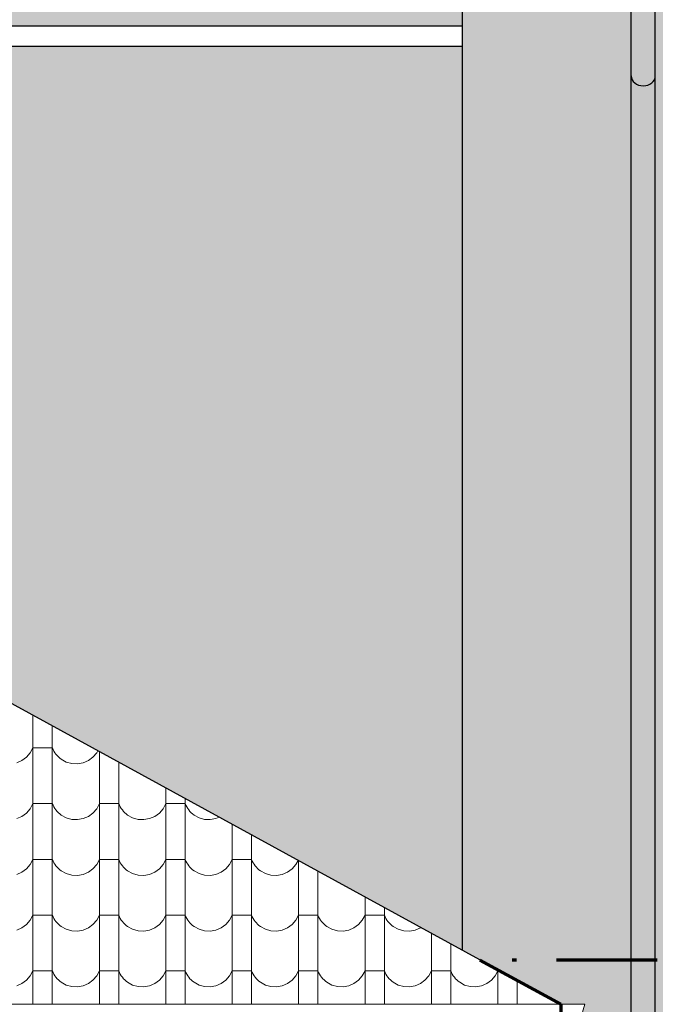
# Model space of a CAD drawing. Header units: millimetres. Extents: x -29624 to 9939, y -6894 to 6495.
# Tile 84 of 243: x -7693 to -7378, y -5960 to -5471. Entities that reach past the tile are written whole.
import ezdxf

# ---------------------------------------------------------------- set-up
doc = ezdxf.new("R2010")
doc.units = ezdxf.units.MM
doc.header["$MEASUREMENT"] = 0
doc.linetypes.add('Kropki i Kreski', pattern=[920, 500, -200, 20, -200])
doc.layers.add('810-G Ogólne', color=7, linetype='Continuous')
doc.layers.add('990-D Import IFC', color=7, linetype='Continuous')
doc.layers.add('A_zakres opracowania', color=7, linetype='Continuous', lineweight=70, true_color=0xe00038)

# ---------------------------------------------------------------- blocks, each defined once
blk = doc.blocks.new('*X1834', base_point=(515069.4, 47309.9))
at = {"layer": '990-D Import IFC', "color": 251, "linetype": 'Continuous', "lineweight": 13, "true_color": 0x6a6a6a}
for p, q in [((523931.4, -45985.2), (523931.4, -46039.1)), ((523931.4, -46039.1), (523931.4, -46316.1)), ((524027.5, -46037.8), (524027.5, -46039.1)), ((524027.5, -46039.1), (524027.5, -46316.1)), ((523899.4, -46193.7), (523918.1, -46172.2)), ((523918.1, -46172.2), (523931.4, -46147.2)), ((523979.4, -46147.2), (523931.4, -46147.2)), ((524027.5, -46147.2), (523979.4, -46147.2)), ((524027.5, -46147.2), (524031.1, -46155.5)), ((524031.1, -46155.5), (524035.4, -46163.6)), ((524035.4, -46163.6), (524040.2, -46171.3)), ((524040.2, -46171.3), (524045.5, -46178.7)), ((524229.4, -46193.7), (524248.1, -46172.2)), ((524248.1, -46172.2), (524253.7, -46161.6)), ((524261.4, -46165.8), (524261.4, -46316.1)), ((523850.4, -46221.5), (523876.5, -46210.4)), ((523876.5, -46210.4), (523899.4, -46193.7)), ((524045.5, -46178.7), (524051.4, -46185.6)), ((524051.4, -46185.6), (524057.8, -46192.1)), ((524057.8, -46192.1), (524064.6, -46198.2)), ((524064.6, -46198.2), (524071.9, -46203.7)), ((524071.9, -46203.7), (524096.7, -46217.4)), ((524096.7, -46217.4), (524124.1, -46225.1)), ((524152.4, -46226.5), (524180.4, -46221.5)), ((524180.4, -46221.5), (524206.5, -46210.4)), ((524206.5, -46210.4), (524229.4, -46193.7)), ((524357.5, -46218.4), (524357.5, -46316.1)), ((524124.1, -46225.1), (524152.4, -46226.5)), ((523931.4, -46316.1), (523931.4, -46593.1)), ((524027.5, -46316.1), (524027.5, -46593.1)), ((524261.4, -46316.1), (524261.4, -46593.1)), ((524357.5, -46316.1), (524357.5, -46593.1)), ((524591.4, -46346.5), (524591.4, -46593.1)), ((524687.5, -46399.1), (524687.5, -46593.1)), ((523899.4, -46470.7), (523918.1, -46449.2)), ((523918.1, -46449.2), (523931.4, -46424.2)), ((523979.4, -46424.2), (523931.4, -46424.2)), ((524027.5, -46424.2), (523979.4, -46424.2)), ((524027.5, -46424.2), (524031.1, -46432.5)), ((524031.1, -46432.5), (524035.4, -46440.6)), ((524035.4, -46440.6), (524040.2, -46448.3)), ((524040.2, -46448.3), (524045.5, -46455.7)), ((524045.5, -46455.7), (524051.4, -46462.6)), ((524051.4, -46462.6), (524057.8, -46469.1)), ((524229.4, -46470.7), (524248.1, -46449.2)), ((524248.1, -46449.2), (524261.4, -46424.2)), ((524309.4, -46424.2), (524261.4, -46424.2)), ((524357.5, -46424.2), (524309.4, -46424.2)), ((524357.5, -46424.2), (524361.1, -46432.5)), ((524361.1, -46432.5), (524365.4, -46440.6)), ((524365.4, -46440.6), (524370.2, -46448.3)), ((524370.2, -46448.3), (524375.5, -46455.7)), ((524375.5, -46455.7), (524381.4, -46462.6)), ((524381.4, -46462.6), (524387.8, -46469.1)), ((524559.4, -46470.7), (524578.1, -46449.2)), ((524578.1, -46449.2), (524591.4, -46424.2)), ((524639.4, -46424.2), (524591.4, -46424.2)), ((524687.5, -46424.2), (524639.4, -46424.2)), ((524687.5, -46424.2), (524691.1, -46432.5)), ((524691.1, -46432.5), (524695.4, -46440.6)), ((524695.4, -46440.6), (524700.2, -46448.3)), ((524700.2, -46448.3), (524705.5, -46455.7)), ((524705.5, -46455.7), (524711.4, -46462.6)), ((524711.4, -46462.6), (524717.8, -46469.1)), ((523850.4, -46498.5), (523876.5, -46487.4)), ((523876.5, -46487.4), (523899.4, -46470.7)), ((524057.8, -46469.1), (524064.6, -46475.2)), ((524064.6, -46475.2), (524071.9, -46480.7)), ((524071.9, -46480.7), (524096.7, -46494.4)), ((524096.7, -46494.4), (524124.1, -46502.1)), ((524124.1, -46502.1), (524152.4, -46503.5)), ((524152.4, -46503.5), (524180.4, -46498.5)), ((524180.4, -46498.5), (524206.5, -46487.4)), ((524206.5, -46487.4), (524229.4, -46470.7)), ((524387.8, -46469.1), (524394.6, -46475.2)), ((524394.6, -46475.2), (524401.9, -46480.7)), ((524401.9, -46480.7), (524426.7, -46494.4)), ((524426.7, -46494.4), (524454.1, -46502.1)), ((524454.1, -46502.1), (524482.4, -46503.5)), ((524482.4, -46503.5), (524510.4, -46498.5)), ((524510.4, -46498.5), (524536.5, -46487.4)), ((524536.5, -46487.4), (524559.4, -46470.7)), ((524717.8, -46469.1), (524724.6, -46475.2)), ((524724.6, -46475.2), (524731.9, -46480.7)), ((524731.9, -46480.7), (524756.7, -46494.4)), ((524756.7, -46494.4), (524784.1, -46502.1)), ((524784.1, -46502.1), (524812.4, -46503.5)), ((524812.4, -46503.5), (524840.4, -46498.5)), ((524840.4, -46498.5), (524856.5, -46491.6)), ((524921.4, -46527.2), (524921.4, -46593.1)), ((523931.4, -46593.1), (523931.4, -46870.1)), ((524027.5, -46593.1), (524027.5, -46870.1)), ((524261.4, -46593.1), (524261.4, -46870.1)), ((524357.5, -46593.1), (524357.5, -46870.1)), ((524591.4, -46593.1), (524591.4, -46870.1)), ((524687.5, -46593.1), (524687.5, -46870.1)), ((524921.4, -46593.1), (524921.4, -46870.1)), ((525017.5, -46579.8), (525017.5, -46593.1)), ((525017.5, -46593.1), (525017.5, -46870.1)), ((523918.1, -46726.2), (523931.4, -46701.2)), ((523979.4, -46701.2), (523931.4, -46701.2)), ((524027.5, -46701.2), (523979.4, -46701.2)), ((524027.5, -46701.2), (524031.1, -46709.5)), ((524031.1, -46709.5), (524035.4, -46717.6)), ((524248.1, -46726.2), (524261.4, -46701.2)), ((524309.4, -46701.2), (524261.4, -46701.2)), ((524357.5, -46701.2), (524309.4, -46701.2)), ((524357.5, -46701.2), (524361.1, -46709.5)), ((524361.1, -46709.5), (524365.4, -46717.6)), ((524578.1, -46726.2), (524591.4, -46701.2)), ((524639.4, -46701.2), (524591.4, -46701.2)), ((524687.5, -46701.2), (524639.4, -46701.2)), ((524687.5, -46701.2), (524691.1, -46709.5)), ((524691.1, -46709.5), (524695.4, -46717.6)), ((524908.1, -46726.2), (524921.4, -46701.2)), ((524969.4, -46701.2), (524921.4, -46701.2)), ((525017.5, -46701.2), (524969.4, -46701.2)), ((525017.5, -46701.2), (525021.1, -46709.5)), ((525021.1, -46709.5), (525025.4, -46717.6)), ((525238.1, -46726.2), (525248.6, -46706.4)), ((525251.4, -46707.9), (525251.4, -46870.1)), ((523876.5, -46764.4), (523899.4, -46747.7)), ((523899.4, -46747.7), (523918.1, -46726.2)), ((524035.4, -46717.6), (524040.2, -46725.3)), ((524040.2, -46725.3), (524045.5, -46732.7)), ((524045.5, -46732.7), (524051.4, -46739.6)), ((524051.4, -46739.6), (524057.8, -46746.1)), ((524057.8, -46746.1), (524064.6, -46752.2)), ((524064.6, -46752.2), (524071.9, -46757.7)), ((524071.9, -46757.7), (524096.7, -46771.4)), ((524206.5, -46764.4), (524229.4, -46747.7)), ((524229.4, -46747.7), (524248.1, -46726.2)), ((524365.4, -46717.6), (524370.2, -46725.3)), ((524370.2, -46725.3), (524375.5, -46732.7)), ((524375.5, -46732.7), (524381.4, -46739.6)), ((524381.4, -46739.6), (524387.8, -46746.1)), ((524387.8, -46746.1), (524394.6, -46752.2)), ((524394.6, -46752.2), (524401.9, -46757.7)), ((524401.9, -46757.7), (524426.7, -46771.4)), ((524536.5, -46764.4), (524559.4, -46747.7)), ((524559.4, -46747.7), (524578.1, -46726.2)), ((524695.4, -46717.6), (524700.2, -46725.3)), ((524700.2, -46725.3), (524705.5, -46732.7)), ((524705.5, -46732.7), (524711.4, -46739.6)), ((524711.4, -46739.6), (524717.8, -46746.1)), ((524717.8, -46746.1), (524724.6, -46752.2)), ((524724.6, -46752.2), (524731.9, -46757.7)), ((524731.9, -46757.7), (524756.7, -46771.4)), ((524866.5, -46764.4), (524889.4, -46747.7)), ((524889.4, -46747.7), (524908.1, -46726.2)), ((525025.4, -46717.6), (525030.2, -46725.3)), ((525030.2, -46725.3), (525035.5, -46732.7)), ((525035.5, -46732.7), (525041.4, -46739.6)), ((525041.4, -46739.6), (525047.8, -46746.1)), ((525047.8, -46746.1), (525054.6, -46752.2)), ((525054.6, -46752.2), (525061.9, -46757.7)), ((525061.9, -46757.7), (525086.7, -46771.4)), ((525196.5, -46764.4), (525219.4, -46747.7)), ((525219.4, -46747.7), (525238.1, -46726.2)), ((523850.4, -46775.5), (523876.5, -46764.4)), ((524096.7, -46771.4), (524124.1, -46779.1)), ((524124.1, -46779.1), (524152.4, -46780.5)), ((524152.4, -46780.5), (524180.4, -46775.5)), ((524180.4, -46775.5), (524206.5, -46764.4)), ((524426.7, -46771.4), (524454.1, -46779.1)), ((524454.1, -46779.1), (524482.4, -46780.5)), ((524482.4, -46780.5), (524510.4, -46775.5)), ((524510.4, -46775.5), (524536.5, -46764.4)), ((524756.7, -46771.4), (524784.1, -46779.1)), ((524784.1, -46779.1), (524812.4, -46780.5)), ((524812.4, -46780.5), (524840.4, -46775.5)), ((524840.4, -46775.5), (524866.5, -46764.4)), ((525086.7, -46771.4), (525114.1, -46779.1)), ((525114.1, -46779.1), (525142.4, -46780.5)), ((525142.4, -46780.5), (525170.4, -46775.5)), ((525170.4, -46775.5), (525196.5, -46764.4)), ((525347.5, -46760.5), (525347.5, -46870.1)), ((523931.4, -46870.1), (523931.4, -47147.1)), ((524027.5, -46870.1), (524027.5, -47147.1)), ((524261.4, -46870.1), (524261.4, -47147.1)), ((524357.5, -46870.1), (524357.5, -47147.1)), ((524591.4, -46870.1), (524591.4, -47147.1)), ((524687.5, -46870.1), (524687.5, -47147.1)), ((524921.4, -46870.1), (524921.4, -47147.1)), ((525017.5, -46870.1), (525017.5, -47147.1)), ((525251.4, -46870.1), (525251.4, -47147.1)), ((525347.5, -46870.1), (525347.5, -47147.1)), ((525581.4, -46888.5), (525581.4, -47147.1)), ((525677.5, -46941.1), (525677.5, -47147.1)), ((523899.4, -47024.7), (523918.1, -47003.2)), ((523918.1, -47003.2), (523931.4, -46978.2)), ((523979.4, -46978.2), (523931.4, -46978.2)), ((524027.5, -46978.2), (523979.4, -46978.2)), ((524027.5, -46978.2), (524031.1, -46986.5)), ((524031.1, -46986.5), (524035.4, -46994.6)), ((524035.4, -46994.6), (524040.2, -47002.3)), ((524040.2, -47002.3), (524045.5, -47009.7)), ((524229.4, -47024.7), (524248.1, -47003.2)), ((524248.1, -47003.2), (524261.4, -46978.2)), ((524309.4, -46978.2), (524261.4, -46978.2)), ((524357.5, -46978.2), (524309.4, -46978.2)), ((524357.5, -46978.2), (524361.1, -46986.5)), ((524361.1, -46986.5), (524365.4, -46994.6)), ((524365.4, -46994.6), (524370.2, -47002.3)), ((524370.2, -47002.3), (524375.5, -47009.7)), ((524559.4, -47024.7), (524578.1, -47003.2)), ((524578.1, -47003.2), (524591.4, -46978.2)), ((524639.4, -46978.2), (524591.4, -46978.2)), ((524687.5, -46978.2), (524639.4, -46978.2)), ((524687.5, -46978.2), (524691.1, -46986.5)), ((524691.1, -46986.5), (524695.4, -46994.6)), ((524695.4, -46994.6), (524700.2, -47002.3)), ((524700.2, -47002.3), (524705.5, -47009.7)), ((524889.4, -47024.7), (524908.1, -47003.2)), ((524908.1, -47003.2), (524921.4, -46978.2)), ((524969.4, -46978.2), (524921.4, -46978.2)), ((525017.5, -46978.2), (524969.4, -46978.2)), ((525017.5, -46978.2), (525021.1, -46986.5)), ((525021.1, -46986.5), (525025.4, -46994.6)), ((525025.4, -46994.6), (525030.2, -47002.3)), ((525030.2, -47002.3), (525035.5, -47009.7)), ((525219.4, -47024.7), (525238.1, -47003.2)), ((525238.1, -47003.2), (525251.4, -46978.2)), ((525299.4, -46978.2), (525251.4, -46978.2)), ((525347.5, -46978.2), (525299.4, -46978.2)), ((525347.5, -46978.2), (525351.1, -46986.5)), ((525351.1, -46986.5), (525355.4, -46994.6)), ((525355.4, -46994.6), (525360.2, -47002.3)), ((525360.2, -47002.3), (525365.5, -47009.7)), ((525549.4, -47024.7), (525568.1, -47003.2)), ((525568.1, -47003.2), (525581.4, -46978.2)), ((525629.4, -46978.2), (525581.4, -46978.2)), ((525677.5, -46978.2), (525629.4, -46978.2)), ((525677.5, -46978.2), (525681.1, -46986.5)), ((525681.1, -46986.5), (525685.4, -46994.6)), ((525685.4, -46994.6), (525690.2, -47002.3)), ((525690.2, -47002.3), (525695.5, -47009.7)), ((523850.4, -47052.5), (523876.5, -47041.4)), ((523876.5, -47041.4), (523899.4, -47024.7)), ((524045.5, -47009.7), (524051.4, -47016.6)), ((524051.4, -47016.6), (524057.8, -47023.1)), ((524057.8, -47023.1), (524064.6, -47029.2)), ((524064.6, -47029.2), (524071.9, -47034.7)), ((524071.9, -47034.7), (524096.7, -47048.4)), ((524096.7, -47048.4), (524124.1, -47056.1)), ((524152.4, -47057.5), (524180.4, -47052.5)), ((524180.4, -47052.5), (524206.5, -47041.4)), ((524206.5, -47041.4), (524229.4, -47024.7)), ((524375.5, -47009.7), (524381.4, -47016.6)), ((524381.4, -47016.6), (524387.8, -47023.1)), ((524387.8, -47023.1), (524394.6, -47029.2)), ((524394.6, -47029.2), (524401.9, -47034.7)), ((524401.9, -47034.7), (524426.7, -47048.4)), ((524426.7, -47048.4), (524454.1, -47056.1)), ((524482.4, -47057.5), (524510.4, -47052.5)), ((524510.4, -47052.5), (524536.5, -47041.4)), ((524536.5, -47041.4), (524559.4, -47024.7)), ((524705.5, -47009.7), (524711.4, -47016.6)), ((524711.4, -47016.6), (524717.8, -47023.1)), ((524717.8, -47023.1), (524724.6, -47029.2)), ((524724.6, -47029.2), (524731.9, -47034.7)), ((524731.9, -47034.7), (524756.7, -47048.4)), ((524756.7, -47048.4), (524784.1, -47056.1)), ((524812.4, -47057.5), (524840.4, -47052.5)), ((524840.4, -47052.5), (524866.5, -47041.4)), ((524866.5, -47041.4), (524889.4, -47024.7)), ((525035.5, -47009.7), (525041.4, -47016.6)), ((525041.4, -47016.6), (525047.8, -47023.1)), ((525047.8, -47023.1), (525054.6, -47029.2)), ((525054.6, -47029.2), (525061.9, -47034.7)), ((525061.9, -47034.7), (525086.7, -47048.4)), ((525086.7, -47048.4), (525114.1, -47056.1)), ((525142.4, -47057.5), (525170.4, -47052.5)), ((525170.4, -47052.5), (525196.5, -47041.4)), ((525196.5, -47041.4), (525219.4, -47024.7)), ((525365.5, -47009.7), (525371.4, -47016.6)), ((525371.4, -47016.6), (525377.8, -47023.1)), ((525377.8, -47023.1), (525384.6, -47029.2)), ((525384.6, -47029.2), (525391.9, -47034.7)), ((525391.9, -47034.7), (525416.7, -47048.4)), ((525416.7, -47048.4), (525444.1, -47056.1)), ((525472.4, -47057.5), (525500.4, -47052.5)), ((525500.4, -47052.5), (525526.5, -47041.4)), ((525526.5, -47041.4), (525549.4, -47024.7)), ((525695.5, -47009.7), (525701.4, -47016.6)), ((525701.4, -47016.6), (525707.8, -47023.1)), ((525707.8, -47023.1), (525714.6, -47029.2)), ((525714.6, -47029.2), (525721.9, -47034.7)), ((525721.9, -47034.7), (525746.7, -47048.4)), ((525746.7, -47048.4), (525774.1, -47056.1)), ((525802.4, -47057.5), (525830.4, -47052.5)), ((525830.4, -47052.5), (525856.5, -47041.4)), ((525856.5, -47041.4), (525858.2, -47040.1)), ((524124.1, -47056.1), (524152.4, -47057.5)), ((524454.1, -47056.1), (524482.4, -47057.5)), ((524784.1, -47056.1), (524812.4, -47057.5)), ((525114.1, -47056.1), (525142.4, -47057.5)), ((525444.1, -47056.1), (525472.4, -47057.5)), ((525774.1, -47056.1), (525802.4, -47057.5)), ((525911.4, -47069.2), (525911.4, -47147.1)), ((523931.4, -47147.1), (523931.4, -47421)), ((524027.5, -47147.1), (524027.5, -47421)), ((524261.4, -47147.1), (524261.4, -47421)), ((524357.5, -47147.1), (524357.5, -47421)), ((524591.4, -47147.1), (524591.4, -47421)), ((524687.5, -47147.1), (524687.5, -47421)), ((524921.4, -47147.1), (524921.4, -47421)), ((525017.5, -47147.1), (525017.5, -47421)), ((525251.4, -47147.1), (525251.4, -47421)), ((525347.5, -47147.1), (525347.5, -47421)), ((525581.4, -47147.1), (525581.4, -47421)), ((525677.5, -47147.1), (525677.5, -47421)), ((525911.4, -47147.1), (525911.4, -47421)), ((526007.5, -47121.8), (526007.5, -47147.1)), ((526007.5, -47147.1), (526007.5, -47421)), ((523899.4, -47301.7), (523918.1, -47280.2)), ((523918.1, -47280.2), (523931.4, -47255.2)), ((523979.4, -47255.2), (523931.4, -47255.2)), ((524027.5, -47255.2), (523979.4, -47255.2)), ((524027.5, -47255.2), (524031.1, -47263.5)), ((524031.1, -47263.5), (524035.4, -47271.6)), ((524035.4, -47271.6), (524040.2, -47279.3)), ((524040.2, -47279.3), (524045.5, -47286.7)), ((524045.5, -47286.7), (524051.4, -47293.6)), ((524051.4, -47293.6), (524057.8, -47300.1)), ((524229.4, -47301.7), (524248.1, -47280.2)), ((524248.1, -47280.2), (524261.4, -47255.2)), ((524309.4, -47255.2), (524261.4, -47255.2)), ((524357.5, -47255.2), (524309.4, -47255.2)), ((524357.5, -47255.2), (524361.1, -47263.5)), ((524361.1, -47263.5), (524365.4, -47271.6)), ((524365.4, -47271.6), (524370.2, -47279.3)), ((524370.2, -47279.3), (524375.5, -47286.7)), ((524375.5, -47286.7), (524381.4, -47293.6)), ((524381.4, -47293.6), (524387.8, -47300.1)), ((524559.4, -47301.7), (524578.1, -47280.2)), ((524578.1, -47280.2), (524591.4, -47255.2)), ((524639.4, -47255.2), (524591.4, -47255.2)), ((524687.5, -47255.2), (524639.4, -47255.2)), ((524687.5, -47255.2), (524691.1, -47263.5)), ((524691.1, -47263.5), (524695.4, -47271.6)), ((524695.4, -47271.6), (524700.2, -47279.3)), ((524700.2, -47279.3), (524705.5, -47286.7)), ((524705.5, -47286.7), (524711.4, -47293.6)), ((524711.4, -47293.6), (524717.8, -47300.1)), ((524889.4, -47301.7), (524908.1, -47280.2)), ((524908.1, -47280.2), (524921.4, -47255.2)), ((524969.4, -47255.2), (524921.4, -47255.2)), ((525017.5, -47255.2), (524969.4, -47255.2)), ((525017.5, -47255.2), (525021.1, -47263.5)), ((525021.1, -47263.5), (525025.4, -47271.6)), ((525025.4, -47271.6), (525030.2, -47279.3)), ((525030.2, -47279.3), (525035.5, -47286.7)), ((525035.5, -47286.7), (525041.4, -47293.6)), ((525041.4, -47293.6), (525047.8, -47300.1)), ((525219.4, -47301.7), (525238.1, -47280.2)), ((525238.1, -47280.2), (525251.4, -47255.2)), ((525299.4, -47255.2), (525251.4, -47255.2)), ((525347.5, -47255.2), (525299.4, -47255.2)), ((525347.5, -47255.2), (525351.1, -47263.5)), ((525351.1, -47263.5), (525355.4, -47271.6)), ((525355.4, -47271.6), (525360.2, -47279.3)), ((525360.2, -47279.3), (525365.5, -47286.7)), ((525365.5, -47286.7), (525371.4, -47293.6)), ((525371.4, -47293.6), (525377.8, -47300.1)), ((525549.4, -47301.7), (525568.1, -47280.2)), ((525568.1, -47280.2), (525581.4, -47255.2)), ((525629.4, -47255.2), (525581.4, -47255.2)), ((525677.5, -47255.2), (525629.4, -47255.2)), ((525677.5, -47255.2), (525681.1, -47263.5)), ((525681.1, -47263.5), (525685.4, -47271.6)), ((525685.4, -47271.6), (525690.2, -47279.3)), ((525690.2, -47279.3), (525695.5, -47286.7)), ((525695.5, -47286.7), (525701.4, -47293.6)), ((525701.4, -47293.6), (525707.8, -47300.1)), ((525879.4, -47301.7), (525898.1, -47280.2)), ((525898.1, -47280.2), (525911.4, -47255.2)), ((525959.4, -47255.2), (525911.4, -47255.2)), ((526007.5, -47255.2), (525959.4, -47255.2)), ((526007.5, -47255.2), (526011.1, -47263.5)), ((526011.1, -47263.5), (526015.4, -47271.6)), ((526015.4, -47271.6), (526020.2, -47279.3)), ((526020.2, -47279.3), (526025.5, -47286.7)), ((526025.5, -47286.7), (526031.4, -47293.6)), ((526031.4, -47293.6), (526037.8, -47300.1)), ((526209.4, -47301.7), (526228.1, -47280.2)), ((526228.1, -47280.2), (526241.4, -47255.2)), ((526241.4, -47249.9), (526241.4, -47421)), ((526251, -47255.2), (526241.4, -47255.2)), ((523850.4, -47329.5), (523876.5, -47318.4)), ((523876.5, -47318.4), (523899.4, -47301.7)), ((524057.8, -47300.1), (524064.6, -47306.2)), ((524064.6, -47306.2), (524071.9, -47311.7)), ((524071.9, -47311.7), (524096.7, -47325.4)), ((524096.7, -47325.4), (524124.1, -47333.1)), ((524124.1, -47333.1), (524152.4, -47334.5)), ((524152.4, -47334.5), (524180.4, -47329.5)), ((524180.4, -47329.5), (524206.5, -47318.4)), ((524206.5, -47318.4), (524229.4, -47301.7)), ((524387.8, -47300.1), (524394.6, -47306.2)), ((524394.6, -47306.2), (524401.9, -47311.7)), ((524401.9, -47311.7), (524426.7, -47325.4)), ((524426.7, -47325.4), (524454.1, -47333.1)), ((524454.1, -47333.1), (524482.4, -47334.5)), ((524482.4, -47334.5), (524510.4, -47329.5)), ((524510.4, -47329.5), (524536.5, -47318.4)), ((524536.5, -47318.4), (524559.4, -47301.7)), ((524717.8, -47300.1), (524724.6, -47306.2)), ((524724.6, -47306.2), (524731.9, -47311.7)), ((524731.9, -47311.7), (524756.7, -47325.4)), ((524756.7, -47325.4), (524784.1, -47333.1)), ((524784.1, -47333.1), (524812.4, -47334.5)), ((524812.4, -47334.5), (524840.4, -47329.5)), ((524840.4, -47329.5), (524866.5, -47318.4)), ((524866.5, -47318.4), (524889.4, -47301.7)), ((525047.8, -47300.1), (525054.6, -47306.2)), ((525054.6, -47306.2), (525061.9, -47311.7)), ((525061.9, -47311.7), (525086.7, -47325.4)), ((525086.7, -47325.4), (525114.1, -47333.1)), ((525114.1, -47333.1), (525142.4, -47334.5)), ((525142.4, -47334.5), (525170.4, -47329.5)), ((525170.4, -47329.5), (525196.5, -47318.4)), ((525196.5, -47318.4), (525219.4, -47301.7)), ((525377.8, -47300.1), (525384.6, -47306.2)), ((525384.6, -47306.2), (525391.9, -47311.7)), ((525391.9, -47311.7), (525416.7, -47325.4)), ((525416.7, -47325.4), (525444.1, -47333.1)), ((525444.1, -47333.1), (525472.4, -47334.5)), ((525472.4, -47334.5), (525500.4, -47329.5)), ((525500.4, -47329.5), (525526.5, -47318.4)), ((525526.5, -47318.4), (525549.4, -47301.7)), ((525707.8, -47300.1), (525714.6, -47306.2)), ((525714.6, -47306.2), (525721.9, -47311.7)), ((525721.9, -47311.7), (525746.7, -47325.4)), ((525746.7, -47325.4), (525774.1, -47333.1)), ((525774.1, -47333.1), (525802.4, -47334.5)), ((525802.4, -47334.5), (525830.4, -47329.5)), ((525830.4, -47329.5), (525856.5, -47318.4)), ((525856.5, -47318.4), (525879.4, -47301.7)), ((526037.8, -47300.1), (526044.6, -47306.2)), ((526044.6, -47306.2), (526051.9, -47311.7)), ((526051.9, -47311.7), (526076.7, -47325.4)), ((526076.7, -47325.4), (526104.1, -47333.1)), ((526104.1, -47333.1), (526132.4, -47334.5)), ((526132.4, -47334.5), (526160.4, -47329.5)), ((526160.4, -47329.5), (526186.5, -47318.4)), ((526186.5, -47318.4), (526209.4, -47301.7)), ((526337.5, -47302.5), (526337.5, -47421))]:
    blk.add_line(p, q, dxfattribs=at)
blk = doc.blocks.new('Wypełnienie_17_3', base_point=(515069.4, 47309.9))
at = {"layer": '990-D Import IFC', "color": 251, "linetype": 'Continuous', "lineweight": 13, "true_color": 0x6a6a6a}
blk.add_blockref('*X1834', (515069.4, 47309.9), dxfattribs=at)

msp = doc.modelspace()

# ---------------------------------------------------------------- hatches: boundary and pattern name
at = {"layer": '990-D Import IFC', "linetype": 'Continuous', "lineweight": 5, "true_color": 0x7c7f7e}
for points in [[(-7473.598, -5447.404), (-7389.534, -5447.404), (-7389.534, -6343.364, 0.8167997), (-7377.532, -6343.364), (-7377.532, -5447.404), (-6676.935, -5447.404), (-6657.884, -5435.404), (-7473.598, -5435.404)], [(-7473.598, -5474.404), (-7473.598, -5462.404), (-8279.598, -5462.404, 0.4142136), (-8267.598, -5474.404), (-8233.554, -5474.404), (-8233.554, -5501.987), (-8191.173, -5514.902), (-8191.173, -5888.882), (-8202.803, -5900.512), (-8194.318, -5908.998), (-8178.89, -5893.57), (-8178.89, -5505.786), (-8221.362, -5492.844), (-8221.362, -5474.404)]]:
    msp.add_hatch(color=8, dxfattribs=at).paths.add_polyline_path(points)
at = {"layer": '990-D Import IFC', "linetype": 'Continuous', "lineweight": 5, "true_color": 0xf0ede3}
msp.add_hatch(color=7, dxfattribs=at).paths.add_polyline_path([(-8217.598, -5484.404), (-8217.598, -5493.991), (-8178.89, -5505.786), (-8178.89, -5893.57), (-8194.318, -5908.998), (-8202.803, -5900.512), (-8191.173, -5888.882), (-8191.173, -5514.902), (-8217.598, -5506.849), (-8217.598, -5933.559), (-7846.083, -5729.621), (-7473.598, -5933.559), (-7424.568, -5960.404), (-7412.568, -5960.404), (-7414.986, -5968.817), (-7424.568, -5972.404), (-7424.568, -5982.404), (-7389.534, -5982.404), (-7389.534, -5457.404), (-7473.598, -5457.404), (-7473.598, -5484.404)])
h = msp.add_hatch(color=7, dxfattribs=at)
h.paths.add_polyline_path([(-7377.532, -5457.404), (-7377.532, -5982.404), (-7286.098, -5982.404), (-6945.098, -5982.404), (-6655.598, -5982.404), (-6655.598, -5582.404), (-6655.598, -5484.404), (-6697.251, -5484.404), (-6697.251, -5457.404), (-7286.098, -5457.404)])
h.paths.add_polyline_path([(-7286.098, -5582.404), (-7151.098, -5582.404), (-7151.098, -5932.404), (-7286.098, -5932.404)], flags=0)
h.paths.add_polyline_path([(-7080.098, -5582.404), (-6945.098, -5582.404), (-6945.098, -5932.404), (-7080.098, -5932.404)], flags=0)

# ---------------------------------------------------------------- linework, layer by layer
at = {"layer": '810-G Ogólne', "color": 7, "linetype": 'Continuous', "lineweight": 25}
for p, q in [((-7473.598, -5435.404), (-7473.598, -5933.559)), ((-7389.534, -6343.364), (-7389.534, -5447.404)), ((-7377.532, -6343.364), (-7377.532, -5447.404)), ((-8267.598, -5474.404), (-7473.598, -5474.404)), ((-8221.362, -5484.404), (-7473.598, -5484.404)), ((-7424.568, -5960.404), (-7846.083, -5729.621))]:
    msp.add_line(p, q, dxfattribs=at)
msp.add_ellipse((-7383.533, -5499.218), major_axis=(6.001, 0), ratio=0.8167997, start_param=3.1415927, end_param=6.2831853, dxfattribs=at)
at = {"layer": '990-D Import IFC', "color": 7, "linetype": 'Continuous', "lineweight": 13}
for points in [[(-7473.598, -5447.404), (-7473.598, -5435.404), (-6657.884, -5435.404), (-6676.935, -5447.404), (-7377.532, -5447.404), (-7377.532, -6343.364, -0.8167997), (-7389.534, -6343.364), (-7389.534, -5447.404)], [(-7473.598, -5474.404), (-8221.362, -5474.404), (-8221.362, -5492.844), (-8178.89, -5505.786), (-8178.89, -5893.57), (-8194.318, -5908.998), (-8202.803, -5900.512), (-8191.173, -5888.882), (-8191.173, -5514.902), (-8233.554, -5501.987), (-8233.554, -5474.404), (-8267.598, -5474.404, -0.4142136), (-8279.598, -5462.404), (-7473.598, -5462.404)]]:
    msp.add_lwpolyline(points, format="xyb", close=True, dxfattribs=at)
for points in [[(-8217.598, -5484.404), (-7473.598, -5484.404), (-7473.598, -5457.404), (-7389.534, -5457.404), (-7389.534, -5982.404), (-7424.568, -5982.404), (-7424.568, -5972.404), (-7414.986, -5968.817), (-7412.568, -5960.404), (-7424.568, -5960.404), (-7473.598, -5933.559), (-7846.083, -5729.621), (-8217.598, -5933.559), (-8217.598, -5506.849), (-8191.173, -5514.902), (-8191.173, -5888.882), (-8202.803, -5900.512), (-8194.318, -5908.998), (-8178.89, -5893.57), (-8178.89, -5505.786), (-8217.598, -5493.991)], [(-7377.532, -5457.404), (-7286.098, -5457.404), (-6697.251, -5457.404), (-6697.251, -5484.404), (-6655.598, -5484.404), (-6655.598, -5582.404), (-6655.598, -5982.404), (-6945.098, -5982.404), (-7286.098, -5982.404), (-7377.532, -5982.404)], [(-7846.083, -5729.621), (-8267.598, -5960.404), (-7424.568, -5960.404)]]:
    msp.add_lwpolyline(points, close=True, dxfattribs=at)
at = {"layer": 'A_zakres opracowania', "linetype": 'Kropki i Kreski', "ltscale": 0.1}
msp.add_lwpolyline([(-6640.598, -6142.404), (-6640.598, -5938.404), (-7464.75, -5938.404), (-7424.568, -5960.404), (-7424.568, -5982.404), (-7473.598, -5982.404), (-7473.598, -6395.95), (-6969.272, -6395.95), (-6969.272, -6098.717), (-6974.772, -6098.717), (-6974.772, -6076.676), (-6969.241, -6076.722), (-6879.116, -6142.404)], close=True, dxfattribs=at)

# ---------------------------------------------------------------- block references
at = {"layer": '990-D Import IFC', "color": 251, "linetype": 'Continuous', "lineweight": 13, "true_color": 0x6a6a6a, "xscale": 0.1, "yscale": 0.1, "zscale": 0.1}
msp.add_blockref('Wypełnienie_17_3', (-8573.008, 3512.683), dxfattribs=at)

doc.saveas('drawing.dxf')
